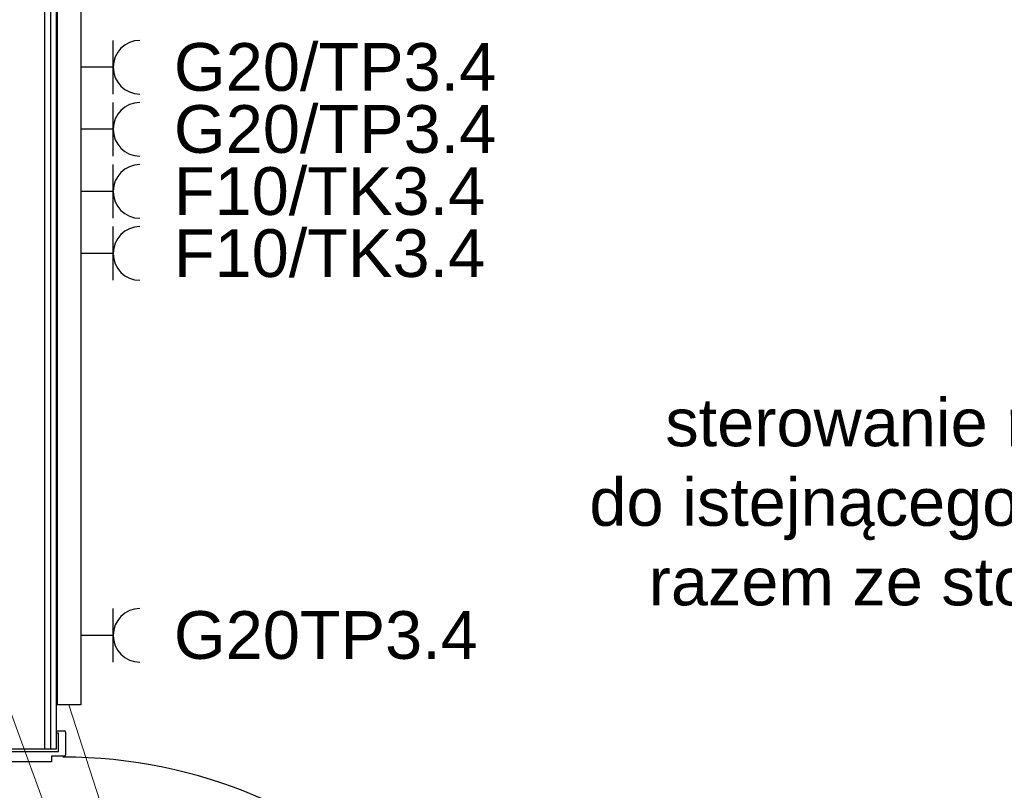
# Model space of a CAD drawing. Header units: millimetres. Extents: x 45983 to 94428, y -13359 to 18562.
# Tile 51 of 57: x 86688 to 88751, y 12493 to 14107. Entities that reach past the tile are written whole.
import ezdxf

# ---------------------------------------------------------------- set-up
doc = ezdxf.new("R2010")
doc.units = ezdxf.units.MM
doc.layers.add('Gniazda', color=1, linetype='Continuous')
doc.layers.add('Oświetlenie', color=5, linetype='Continuous')
doc.layers.add('Kanał', color=30, linetype='Continuous', lineweight=30)
doc.styles.get("Standard").update_dxf_attribs({"font": 'ARIAL.TTF'})

msp = doc.modelspace()

# ---------------------------------------------------------------- linework, layer by layer
for p, q in [((86740, 14360.2), (86740, 12579.2)), ((86752.5, 14360.2), (86752.5, 12579.2)), ((86765, 12579.2), (86765, 14360.2)), ((86765, 12617.2), (86781, 12617.2)), ((86769, 12612.2), (86765, 12612.2)), ((86769, 12574.2), (86769, 12612.2)), ((86784, 12614.2), (86784, 12567.2)), ((86636, 12574.2), (86769, 12574.2)), ((86640, 12579.2), (86765, 12579.2)), ((86755, 12552.2), (86640, 12552.2)), ((86755, 12564.2), (86755, 12552.2)), ((86781, 12564.2), (86755, 12564.2))]:
    msp.add_line(p, q)
for centre, radius, start, end in [((86781, 12614.2), 3, 0, 90), ((86781, 12567.2), 3, 270, 0), ((86778.3, 11522.2), 1040, 0, 90)]:
    msp.add_arc(centre, radius, start, end)
at = {"layer": 'Kanał'}
for p, q in [((86766.2, 14471.4), (86766.2, 12671.4)), ((86816.2, 14471.4), (86816.2, 12671.4)), ((86816.2, 12671.4), (86766.2, 12671.4))]:
    msp.add_line(p, q, dxfattribs=at)
at = {"layer": 'Kanał', "lineweight": 0}
for q in [(86590, 12871.4), (86791.2, 12671.4)]:
    msp.add_line((87708.4, 9828.3), q, dxfattribs=at)
at = {"layer": 'Oświetlenie', "lineweight": 30}
for p, q in [((86883.7, 13951), (86883.7, 14063.5)), ((86883.7, 14007.2), (86816.2, 14007.2)), ((86883.7, 13821), (86883.7, 13933.5)), ((86883.7, 13877.2), (86816.2, 13877.2)), ((86883.7, 13691), (86883.7, 13803.5)), ((86883.7, 13747.2), (86816.2, 13747.2)), ((86883.7, 13561), (86883.7, 13673.5)), ((86883.7, 13617.2), (86816.2, 13617.2)), ((86883.7, 12761), (86883.7, 12873.5)), ((86883.7, 12817.2), (86816.2, 12817.2))]:
    msp.add_line(p, q, dxfattribs=at)
for centre in [(86940, 14007.2), (86940, 13877.2), (86940, 13747.2), (86940, 13617.2), (86940, 12817.2)]:
    msp.add_arc(centre, 56.2, 90, 270, dxfattribs=at)

# ---------------------------------------------------------------- texts
at = {"layer": 'Gniazda', "insert": (89116.3, 13081.5), "char_height": 100, "width": 6342.147, "attachment_point": 5}
msp.add_mtext('\\A1;sterowanie roletą M12/2 podłączyć \\Pdo istejnącego łącznika w pomieszczniu\\Prazem ze storowaniem roletą M13/3', dxfattribs=at)
at = {"layer": 'Oświetlenie', "char_height": 100, "width": 6342.147, "attachment_point": 4}
for s, insert in [('G20/TP3.4', (87011.2, 14007.2)), ('G20/TP3.4', (87011.2, 13877.2)), ('F10/TK3.4', (87011.2, 13747.2)), ('F10/TK3.4', (87011.2, 13617.2)), ('G20TP3.4', (87011.2, 12817.2))]:
    msp.add_mtext(s, dxfattribs=dict(at, insert=insert))

doc.saveas('drawing.dxf')
